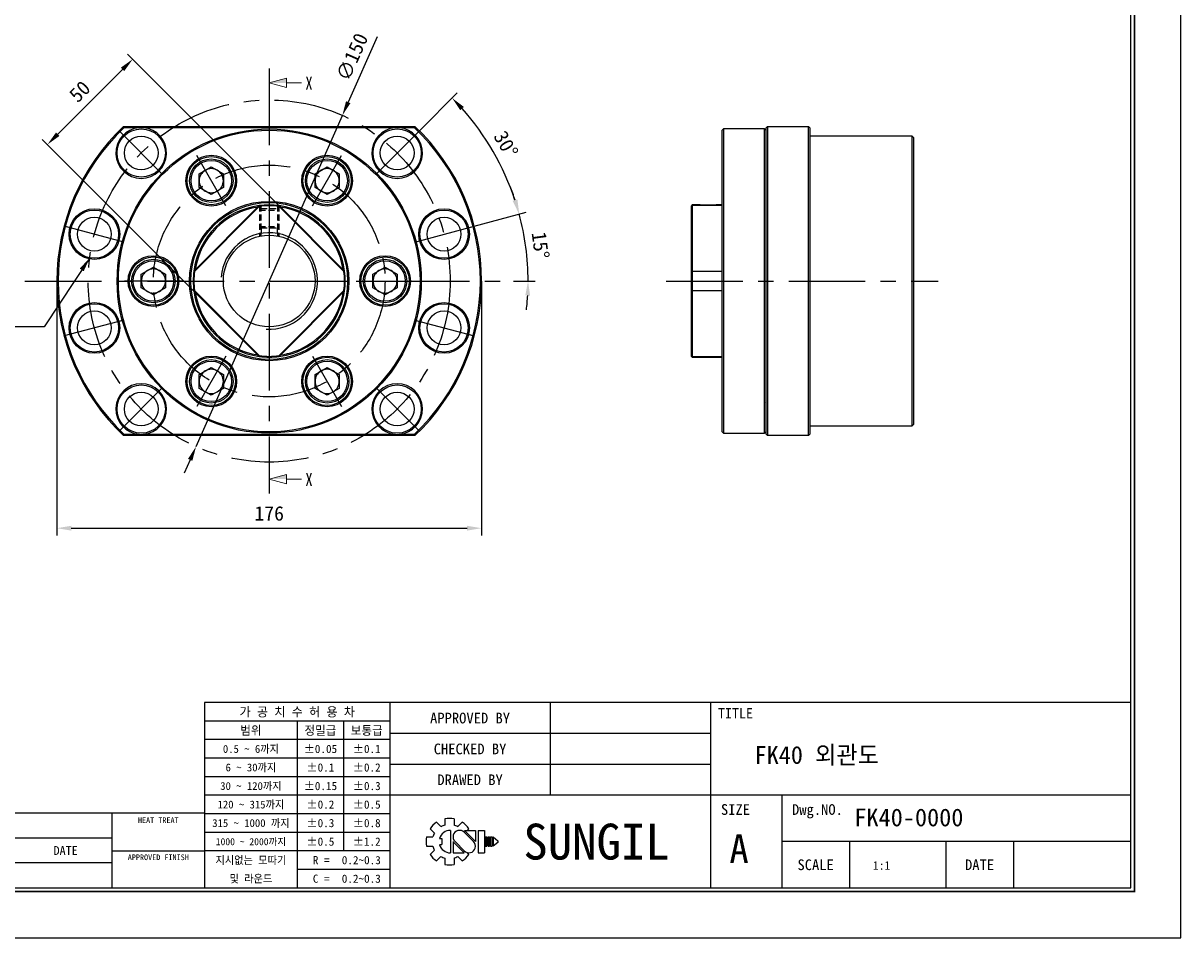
# Model space of a CAD drawing. Header units: millimetres. Extents: x 0 to 877, y 0 to 620.
# Tile 2 of 8: x 397 to 877, y 0 to 379. Entities that reach past the tile are written whole.
import ezdxf
from ezdxf.enums import TextEntityAlignment as Align

# ---------------------------------------------------------------- set-up
doc = ezdxf.new("R2010")
doc.units = ezdxf.units.MM
doc.linetypes.add('CENTER', pattern=[50.8, 31.75, -6.35, 6.35, -6.35])
doc.linetypes.add('DASHED', pattern=[0.75, 0.5, -0.25])
doc.layers.get('0').update_dxf_attribs({"linetype": 'CONTINUOUS'})
doc.layers.get('DEFPOINTS').update_dxf_attribs({"linetype": 'CONTINUOUS'})
for name, color, linetype in [('center', 1, 'CENTER'), ('hidden', 2, 'DASHED'), ('L1', 7, 'CONTINUOUS'), ('OUTLINE', 7, 'CONTINUOUS')]:
    doc.layers.add(name, color=color, linetype=linetype)
doc.dimstyles.get("Standard").update_dxf_attribs({"dimtxt": 6, "dimasz": 6, "dimexe": 3, "dimexo": 0, "dimgap": 3, "dimtad": 1, "dimdec": 3, "dimzin": 11, "dimdsep": 46, "dimtxsty": 'Standard', "dimcen": 0, "dimclrd": 5, "dimclre": 5, "dimclrt": 3, "dimadec": 0, "dimazin": 0, "dimtfac": 0.6, "dimtdec": 3, "dimtmove": 0, "dimatfit": 3, "dimfxl": 0, "dimtolj": 1, "dimtzin": 11, "dimarcsym": 0})

# ---------------------------------------------------------------- blocks, each defined once
blk = doc.blocks.new('표제란')
at = {"layer": 'L1', "color": 0}
for p, q in [((297, 0), (297, 210)), ((0, 0), (297, 0))]:
    blk.add_line(p, q, dxfattribs=at)
at = {"layer": 'L1'}
for p, q in [((290, 33), (160, 33)), ((160, 33), (160, 7)), ((186, 33), (186, 7)), ((208.5, 33), (208.5, 20)), ((231, 33), (231, 7)), ((186, 30.4), (160, 30.4)), ((173, 30.4), (173, 7)), ((179.5, 30.4), (179.5, 12.2)), ((186, 27.8), (160, 27.8)), ((231, 28.67), (186, 28.67)), ((186, 25.2), (160, 25.2)), ((231, 24.33), (186, 24.33)), ((186, 22.6), (160, 22.6)), ((186, 20), (160, 20)), ((290, 20), (186, 20)), ((241, 20), (241, 7)), ((160, 17.5), (62, 17.5)), ((147, 17.5), (147, 7)), ((186, 17.4), (160, 17.4)), ((193.7, 16.69), (193.7, 15.81)), ((195, 16.69), (195, 15.81)), ((186, 14.8), (160, 14.8)), ((191.63, 15.3), (192.25, 14.68)), ((192.55, 16.22), (193.17, 15.6)), ((194.5, 15.08), (194.5, 11.92)), ((195.52, 15.6), (196.14, 16.22)), ((197.74, 13.5), (196.41, 14.83)), ((198.02, 13.53), (196.47, 15.08)), ((196.47, 15.08), (198.02, 15.08)), ((196.84, 15.08), (197.06, 15.3)), ((198.02, 15.08), (198.02, 13.5)), ((198.39, 15.08), (198.39, 11.92)), ((198.39, 15.08), (199.26, 15.08)), ((199.26, 15.08), (199.26, 11.92)), ((147, 14), (62, 14)), ((191.15, 14.15), (192.03, 14.15)), ((191.15, 14.15), (192.03, 14.15)), ((192.98, 13.93), (193.28, 13.93)), ((192.98, 13.07), (193.28, 13.07)), ((193.28, 13.93), (193.28, 13.07)), ((194.86, 13.5), (194.86, 11.92)), ((194.86, 13.47), (196.42, 11.92)), ((195.14, 13.5), (196.47, 12.17)), ((199.41, 14.15), (199.41, 12.85)), ((199.41, 14.15), (199.62, 14.15)), ((199.62, 14.15), (199.62, 12.85)), ((199.78, 14.15), (199.78, 12.85)), ((199.78, 14.15), (199.99, 14.15)), ((199.99, 14.15), (199.99, 12.85)), ((200.14, 14.15), (200.14, 12.85)), ((200.14, 14.15), (200.36, 14.15)), ((200.36, 14.15), (200.36, 12.85)), ((200.51, 14.15), (200.51, 12.85)), ((200.51, 14.15), (201.16, 13.61)), ((201.16, 13.39), (200.51, 12.85)), ((201.16, 13.61), (201.16, 13.5)), ((201.16, 13.61), (201.16, 13.39)), ((201.16, 13.5), (201.16, 13.39)), ((290, 13.5), (241, 13.5)), ((250.5, 13.5), (250.5, 7)), ((264, 13.5), (264, 7)), ((273.5, 13.5), (273.5, 7)), ((147, 12.2), (160, 12.2)), ((186, 12.2), (160, 12.2)), ((191.15, 12.85), (192.03, 12.85)), ((191.63, 11.7), (192.25, 12.32)), ((192.55, 10.78), (193.17, 11.4)), ((194.86, 11.92), (196.42, 11.92)), ((195.52, 11.4), (196.14, 10.78)), ((196.79, 11.98), (197.06, 11.7)), ((198.39, 11.92), (199.26, 11.92)), ((199.41, 12.85), (199.62, 12.85)), ((199.78, 12.85), (199.99, 12.85)), ((200.14, 12.85), (200.36, 12.85)), ((147, 10.5), (62, 10.5)), ((193.7, 11.19), (193.7, 10.31)), ((195, 11.19), (195, 10.31)), ((186, 9.6), (173, 9.6))]:
    blk.add_line(p, q, dxfattribs=at)
at = {"layer": 'L1', "const_width": 0.25}
blk.add_lwpolyline([(290.5, 6.5), (290.5, 203.5), (10, 203.5), (10, 6.5)], close=True, dxfattribs=at)
at = {"layer": 'L1'}
blk.add_lwpolyline([(290, 7), (290, 203), (10.5, 203), (10.5, 7)], close=True, dxfattribs=at)
for centre, radius, start, end in [((194.35, 13.5), 3.26, 78.4943, 101.5057), ((194.35, 13.5), 3.26, 123.4943, 146.5057), ((194.35, 13.5), 2.4, 150.6872, 164.3128), ((194.5, 13.5), 1.58, 90, 164.0671), ((194.35, 13.5), 2.4, 105.6872, 119.3128), ((195.78, 14.16), 0.919, 43.2202, 225.8282), ((194.35, 13.5), 2.4, 60.6872, 74.3128), ((194.35, 13.5), 3.26, 33.4943, 56.5057), ((194.35, 13.5), 3.26, 168.4943, 191.5057), ((194.5, 13.5), 1.58, 195.9329, 270), ((197.1, 12.84), 0.919, 223.2202, 45.8282), ((194.35, 13.5), 3.26, 213.4943, 236.5057), ((194.35, 13.5), 2.4, 195.6872, 209.3128), ((194.35, 13.5), 2.4, 240.6872, 254.3128), ((194.35, 13.5), 2.4, 285.6872, 299.3128), ((194.35, 13.5), 3.26, 303.4943, 326.5057), ((194.35, 13.5), 3.26, 258.4943, 281.5057)]:
    blk.add_arc(centre, radius, start, end, dxfattribs=at)
for p in [(208.5, 28.67), (208.5, 24.33)]:
    blk.add_point(p, dxfattribs=at)
for s, height, p in [('가 공 치 수 허 용 차', 1.3, (173, 31.7)), ('APPROVED BY', 1.5, (197.25, 30.83)), ('TITLE', 1.444, (234.5, 31.5)), ('범위', 1.25, (166.5, 29.1)), ('정밀급', 1.25, (176.25, 29.1)), ('보통급', 1.25, (182.75, 29.1)), ('0.5 ~ 6까지', 1.1, (166.5, 26.5)), ('%%P0.05', 1.15, (176.25, 26.5)), ('%%P0.1', 1.15, (182.75, 26.5)), ('CHECKED BY', 1.5, (197.25, 26.5)), ('6 ~ 30까지', 1.1, (166.5, 23.9)), ('%%P0.1', 1.15, (176.25, 23.9)), ('%%P0.2', 1.15, (182.75, 23.9)), ('DRAWED BY', 1.5, (197.25, 22.17)), ('30 ~ 120까지', 1.1, (166.5, 21.3)), ('%%P0.15', 1.15, (176.25, 21.3)), ('%%P0.3', 1.15, (182.75, 21.3)), ('120 ~ 315까지', 1.1, (166.5, 18.7)), ('%%P0.2', 1.15, (176.25, 18.7)), ('%%P0.5', 1.15, (182.75, 18.7)), ('SIZE', 1.5, (234.5, 18)), ('Dwg.NO.', 1.5, (246, 18)), ('HEAT TREAT', 0.8, (153.5, 16.5)), ('315 ~ 1000 까지', 1.1, (166.5, 16.1)), ('%%P0.3', 1.15, (176.25, 16.1)), ('%%P0.8', 1.15, (182.75, 16.1)), ('SUNGIL', 5.032, (215, 13.5)), ('1000 ~ 2000까지', 0.99, (166.5, 13.49)), ('%%P0.5', 1.15, (176.25, 13.5)), ('%%P1.2', 1.15, (182.75, 13.5)), ('A', 4, (235, 12.5)), ('DATE', 1.25, (140.5, 12.25)), ('APPROVED FINISH', 0.8, (153.5, 11.3)), ('지시없는 모따기', 1.1, (166.5, 10.9)), ('R = ', 1.15, (176.75, 10.9)), ('SCALE', 1.5, (245.75, 10.25)), ('DATE', 1.5, (268.75, 10.25)), ('및 라운드', 1.1, (166.5, 8.3)), ('C = ', 1.15, (176.75, 8.3))]:
    blk.add_text(s, height=height, dxfattribs=at).set_placement(p, align=Align.MIDDLE_CENTER)
for tag, p in [('필렛', (179.25, 10.9)), ('모따기', (179.25, 8.3))]:
    blk.add_attdef(tag, text='', height=1.15, dxfattribs=at).set_placement(p, align=Align.MIDDLE_LEFT)
at = {"layer": 'OUTLINE', "ltscale": 0.5}
for tag, p, height in [('TITLE', (237.17, 24.41), 2.5), ('도번', (251.18, 15.64), 2.5), ('SCALE', (253.78, 9.55), 1.2), ('DATE', (277.02, 9.51), 1.2)]:
    blk.add_attdef(tag, p, '', height=height, dxfattribs=at)
blk = doc.blocks.new('*D167')
at = {"layer": 'DEFPOINTS', "color": 0}
for p in [(407.35, 328.63), (516.93, 289.76), (481.57, 254.41)]:
    blk.add_point(p, dxfattribs=at)
at = {"layer": 'OUTLINE', "color": 5, "lineweight": -2}
for p, q in [((516.93, 289.76), (440.58, 366.11)), ((438.46, 359.75), (411.59, 332.88)), ((481.57, 254.41), (405.22, 330.75))]:
    blk.add_line(p, q, dxfattribs=at)
at = {"layer": 'OUTLINE', "color": 5}
for points in [[(437.75, 360.45), (439.17, 359.04), (442.7, 363.99)], [(410.88, 333.58), (412.3, 332.17), (407.35, 328.63)]]:
    blk.add_solid(points, dxfattribs=at)
at = {"layer": 'OUTLINE', "color": 3, "insert": (420.73, 350.61), "char_height": 6, "attachment_point": 5, "rotation": 45}
blk.add_mtext('\\A1;50', dxfattribs=at)
blk = doc.blocks.new('*D168')
at = {"layer": 'DEFPOINTS', "color": 0}
for p in [(561.47, 334.31), (596.4, 317.39), (543.4, 316.24), (584.25, 294.86), (559.56, 288.25)]:
    blk.add_point(p, dxfattribs=at)
at = {"layer": 'OUTLINE', "color": 5, "lineweight": -2}
for p, q in [((561.47, 334.31), (577.17, 350.01)), ((584.25, 294.86), (605.69, 300.61))]:
    blk.add_line(p, q, dxfattribs=at)
blk.add_arc((499.25, 272.09), 107.2, 18.2074, 41.7926, dxfattribs=at)
at = {"layer": 'OUTLINE', "color": 5}
for points in [[(578.44, 342.84), (579.9, 344.21), (575.05, 347.89)], [(602.04, 305.87), (600.12, 305.29), (602.79, 299.83)]]:
    blk.add_solid(points, dxfattribs=at)
at = {"layer": 'OUTLINE', "color": 3, "insert": (597.35, 328.72), "char_height": 6, "attachment_point": 5, "rotation": 300}
blk.add_mtext('\\A1;30°', dxfattribs=at)
blk = doc.blocks.new('*D170')
at = {"layer": 'DEFPOINTS', "color": 0}
for p in [(584.25, 294.86), (559.56, 288.25), (606.12, 281.44), (398.05, 272.09), (600.45, 272.09)]:
    blk.add_point(p, dxfattribs=at)
at = {"layer": 'OUTLINE', "color": 5, "lineweight": -2}
for p, q in [((584.25, 294.86), (605.78, 300.63)), ((600.45, 272.09), (609.53, 272.09))]:
    blk.add_line(p, q, dxfattribs=at)
for start, end in [(18.2048, 21.4095), (0, 15), (353.5905, 356.7952)]:
    blk.add_arc((499.25, 272.09), 107.28, start, end, dxfattribs=at)
at = {"layer": 'OUTLINE', "color": 5}
for points in [[(602.12, 305.89), (600.2, 305.32), (602.88, 299.85)], [(605.37, 266.12), (607.36, 266.06), (606.53, 272.09)]]:
    blk.add_solid(points, dxfattribs=at)
at = {"layer": 'OUTLINE', "color": 3, "insert": (611.65, 286.88), "char_height": 6, "attachment_point": 5, "rotation": 277.5}
blk.add_mtext('\\A1;15°', dxfattribs=at)
blk = doc.blocks.new('*D171')
at = {"layer": 'DEFPOINTS', "color": 0}
for p in [(411.25, 272.09), (587.25, 272.09), (587.25, 169.69)]:
    blk.add_point(p, dxfattribs=at)
at = {"layer": 'OUTLINE', "color": 5, "lineweight": -2}
for p, q in [((411.25, 272.09), (411.25, 166.69)), ((587.25, 272.09), (587.25, 166.69)), ((417.25, 169.69), (581.25, 169.69))]:
    blk.add_line(p, q, dxfattribs=at)
at = {"layer": 'OUTLINE', "color": 5}
for points in [[(417.25, 170.69), (417.25, 168.69), (411.25, 169.69)], [(581.25, 170.69), (581.25, 168.69), (587.25, 169.69)]]:
    blk.add_solid(points, dxfattribs=at)
at = {"layer": 'OUTLINE', "color": 3, "insert": (499.25, 175.78), "char_height": 6, "attachment_point": 5}
blk.add_mtext('\\A1;176', dxfattribs=at)
blk = doc.blocks.new('*D172')
at = {"layer": 'DEFPOINTS', "color": 0}
for p in [(529.57, 340.68), (468.93, 203.49)]:
    blk.add_point(p, dxfattribs=at)
at = {"layer": 'OUTLINE', "color": 5, "lineweight": -2}
for p, q in [((543.96, 373.23), (532, 346.17)), ((468.93, 203.49), (529.57, 340.68)), ((466.5, 198), (464.07, 192.51))]:
    blk.add_line(p, q, dxfattribs=at)
at = {"layer": 'OUTLINE', "color": 5}
for points in [[(531.08, 346.57), (532.91, 345.77), (529.57, 340.68)], [(465.58, 198.41), (467.41, 197.6), (468.93, 203.49)]]:
    blk.add_solid(points, dxfattribs=at)
at = {"layer": 'OUTLINE', "color": 3, "insert": (533.63, 364.91), "char_height": 6, "attachment_point": 5, "rotation": 66.1517}
blk.add_mtext('\\A1;∅150', dxfattribs=at)

msp = doc.modelspace()

# ---------------------------------------------------------------- linework, layer by layer
at = {"layer": 'center'}
for p, q in [((499.249, 360.0856), (499.249, 184.0856)), ((455.0986, 316.2359), (437.0236, 334.311)), ((543.3994, 316.2359), (561.4744, 334.311)), ((481.249, 303.2625), (469.249, 324.0471)), ((517.249, 303.2625), (529.249, 324.0471)), ((438.9385, 288.2457), (414.2475, 294.8616)), ((559.5595, 288.2457), (584.2505, 294.8616)), ((398.049, 272.0856), (600.449, 272.0856)), ((463.249, 272.0856), (439.249, 272.0856)), ((535.249, 272.0856), (559.249, 272.0856)), ((663.7345, 272.0856), (776.4283, 272.0856)), ((438.9385, 255.9254), (414.2475, 249.3095)), ((559.5595, 255.9254), (584.2505, 249.3095)), ((481.249, 240.9087), (469.249, 220.124)), ((517.249, 240.9087), (529.249, 220.124)), ((455.0986, 227.9352), (437.0236, 209.8602)), ((543.3994, 227.9352), (561.4744, 209.8602))]:
    msp.add_line(p, q, dxfattribs=at)
for radius in [75, 48]:
    msp.add_circle((499.249, 272.0856), radius, dxfattribs=at)
at = {"layer": 'hidden', "color": 5, "ltscale": 5}
for p, q in [((495.249, 303.3306), (495.249, 290.6597)), ((503.249, 303.3306), (503.249, 290.6597))]:
    msp.add_line(p, q, dxfattribs=at)
at = {"layer": 'hidden', "ltscale": 5}
for p, q in [((495.849, 303.4015), (495.849, 290.7789)), ((502.649, 303.4015), (502.649, 290.7789)), ((495.849, 302.0856), (495.249, 301.4856)), ((495.249, 301.4856), (503.249, 301.4856)), ((495.849, 302.0856), (502.649, 302.0856)), ((502.649, 302.0856), (503.249, 301.4856)), ((495.249, 294.6856), (503.249, 294.6856)), ((495.249, 294.6856), (495.849, 294.0856)), ((495.849, 294.0856), (502.649, 294.0856)), ((495.949, 294.0856), (495.949, 291.8114)), ((502.549, 294.0856), (502.549, 291.8114)), ((502.649, 294.0856), (503.249, 294.6856))]:
    msp.add_line(p, q, dxfattribs=at)
at = {"layer": 'OUTLINE', "lineweight": 9}
for p, q in [((499.249, 354.146), (506.449, 356.0753)), ((506.449, 356.0753), (506.449, 352.2168)), ((499.249, 354.146), (506.449, 352.2168)), ((506.449, 354.146), (512.6397, 354.146)), ((499.249, 190.0059), (506.449, 191.9352)), ((506.449, 191.9352), (506.449, 188.0767)), ((499.249, 190.0059), (506.449, 188.0767)), ((506.449, 190.0059), (512.6397, 190.0059))]:
    msp.add_line(p, q, dxfattribs=at)
at = {"layer": 'OUTLINE'}
for p, q in [((438.8503, 336.0856), (559.6477, 336.0856)), ((705.7257, 336.0856), (705.7257, 208.0856)), ((705.7257, 336.0856), (722.7257, 336.0856)), ((722.7257, 208.0856), (722.7257, 336.0856)), ((445.3841, 335.5856), (439.0493, 335.5856)), ((551.4501, 335.5856), (447.0479, 335.5856)), ((559.4487, 335.5856), (553.1139, 335.5856)), ((687.5257, 335.0856), (687.0257, 334.5856)), ((687.0257, 209.5856), (687.0257, 334.5856)), ((704.5257, 335.0856), (687.5257, 335.0856)), ((687.5257, 335.0856), (687.5257, 209.0856)), ((705.0257, 334.5856), (704.5257, 335.0856)), ((704.5257, 217.526), (704.5257, 335.0856)), ((705.0257, 334.5856), (705.0257, 217.959)), ((705.2257, 208.5856), (705.2257, 335.5856)), ((723.2257, 335.5856), (723.2257, 208.5856)), ((765.7257, 332.0856), (723.2257, 332.0856)), ((766.2257, 331.5856), (765.7257, 332.0856)), ((765.7257, 212.0856), (765.7257, 332.0856)), ((766.2257, 331.5856), (766.2257, 212.5856)), ((470.249, 316.5415), (475.249, 319.4283)), ((475.249, 319.4283), (480.249, 316.5415)), ((518.249, 316.5415), (523.249, 319.4283)), ((523.249, 319.4283), (528.249, 316.5415)), ((705.2257, 319.6548), (705.0257, 319.6548)), ((470.249, 310.768), (470.249, 316.5415)), ((480.249, 316.5415), (480.249, 310.768)), ((518.249, 310.768), (518.249, 316.5415)), ((528.249, 316.5415), (528.249, 310.768)), ((475.249, 307.8813), (470.249, 310.768)), ((480.249, 310.768), (475.249, 307.8813)), ((523.249, 307.8813), (518.249, 310.768)), ((528.249, 310.768), (523.249, 307.8813)), ((705.0257, 307.6548), (705.2257, 307.6548)), ((468.0205, 276.2124), (495.1222, 303.3141)), ((495.2622, 303.0298), (468.3048, 276.0724)), ((530.1932, 276.0724), (503.2359, 303.0298)), ((503.3758, 303.3141), (530.4775, 276.2124)), ((674.5257, 303.5856), (674.2257, 303.2856)), ((674.2257, 303.0298), (674.2257, 303.2856)), ((674.2257, 276.0724), (674.2257, 303.0298)), ((677.8257, 303.5856), (674.5257, 303.5856)), ((674.5257, 303.5856), (674.5257, 303.3141)), ((674.5257, 303.3141), (674.5257, 276.2124)), ((687.0257, 303.3141), (674.5257, 303.3141)), ((677.9162, 303.5856), (684.5352, 303.5856)), ((687.0257, 303.5856), (684.5832, 303.5856)), ((446.249, 274.9723), (451.249, 277.8591)), ((446.249, 269.1988), (446.249, 274.9723)), ((451.249, 277.8591), (456.249, 274.9723)), ((456.249, 274.9723), (456.249, 269.1988)), ((542.249, 274.9723), (547.249, 277.8591)), ((542.249, 269.1988), (542.249, 274.9723)), ((547.249, 277.8591), (552.249, 274.9723)), ((552.249, 274.9723), (552.249, 269.1988)), ((674.2257, 268.0987), (674.2257, 276.0724)), ((674.5257, 276.2124), (674.5257, 267.9587)), ((674.5257, 276.2124), (687.0257, 276.2124)), ((705.2257, 278.0856), (705.0257, 278.0856)), ((451.249, 266.3121), (446.249, 269.1988)), ((456.249, 269.1988), (451.249, 266.3121)), ((547.249, 266.3121), (542.249, 269.1988)), ((552.249, 269.1988), (547.249, 266.3121)), ((495.1222, 240.8571), (468.0205, 267.9587)), ((468.3048, 268.0987), (495.2622, 241.1413)), ((503.2359, 241.1413), (530.1932, 268.0987)), ((530.4775, 267.9587), (503.3758, 240.8571)), ((674.2257, 241.1413), (674.2257, 268.0987)), ((687.0257, 267.9587), (674.5257, 267.9587)), ((674.5257, 267.9587), (674.5257, 240.8571)), ((705.0257, 266.0856), (705.2257, 266.0856)), ((674.2257, 240.8856), (674.2257, 241.1413)), ((674.2257, 240.8856), (674.5257, 240.5856)), ((674.5257, 240.8571), (687.0257, 240.8571)), ((674.5257, 240.8571), (674.5257, 240.5856)), ((674.5257, 240.5856), (687.0257, 240.5856)), ((470.249, 233.4031), (475.249, 236.2899)), ((475.249, 236.2899), (480.249, 233.4031)), ((518.249, 233.4031), (523.249, 236.2899)), ((523.249, 236.2899), (528.249, 233.4031)), ((705.2257, 236.5164), (705.0257, 236.5164)), ((470.249, 227.6296), (470.249, 233.4031)), ((480.249, 233.4031), (480.249, 227.6296)), ((518.249, 227.6296), (518.249, 233.4031)), ((528.249, 233.4031), (528.249, 227.6296)), ((475.249, 224.7429), (470.249, 227.6296)), ((480.249, 227.6296), (475.249, 224.7429)), ((523.249, 224.7429), (518.249, 227.6296)), ((528.249, 227.6296), (523.249, 224.7429)), ((705.0257, 224.5164), (705.2257, 224.5164)), ((704.5257, 209.0856), (704.5257, 217.526)), ((705.0257, 217.959), (705.0257, 209.5856)), ((723.2257, 212.0856), (765.7257, 212.0856)), ((765.7257, 212.0856), (766.2257, 212.5856)), ((559.6477, 208.0856), (438.8503, 208.0856)), ((439.0493, 208.5856), (445.3841, 208.5856)), ((447.0479, 208.5856), (551.4501, 208.5856)), ((553.1139, 208.5856), (559.4487, 208.5856)), ((687.0257, 209.5856), (687.5257, 209.0856)), ((687.5257, 209.0856), (704.5257, 209.0856)), ((704.5257, 209.0856), (705.0257, 209.5856)), ((722.7257, 208.0856), (705.7257, 208.0856))]:
    msp.add_line(p, q, dxfattribs=at)
for centre, radius in [((446.216, 325.1186), 10), ((499.249, 272.0856), 63), ((499.249, 272.0856), 62.5), ((446.216, 325.1186), 7), ((552.282, 325.1186), 10), ((552.282, 325.1186), 7), ((475.249, 313.6548), 10.5), ((475.249, 313.6548), 10), ((475.249, 313.6548), 9), ((475.249, 313.6548), 8.4), ((523.249, 313.6548), 10.5), ((523.249, 313.6548), 10), ((523.249, 313.6548), 9), ((523.249, 313.6548), 8.4), ((499.249, 272.0856), 33), ((499.249, 272.0856), 32.5), ((426.8046, 291.497), 10.5), ((426.8046, 291.497), 10), ((426.8046, 291.497), 7), ((571.6934, 291.497), 10.5), ((571.6934, 291.497), 10), ((571.6934, 291.497), 7), ((499.249, 272.0856), 19), ((451.249, 272.0856), 10.5), ((451.249, 272.0856), 10), ((451.249, 272.0856), 9), ((451.249, 272.0856), 8.4), ((547.249, 272.0856), 10.5), ((547.249, 272.0856), 10), ((547.249, 272.0856), 9), ((547.249, 272.0856), 8.4), ((426.8046, 252.6741), 10.5), ((426.8046, 252.6741), 10), ((426.8046, 252.6741), 7), ((571.6934, 252.6741), 10.5), ((571.6934, 252.6741), 10), ((571.6934, 252.6741), 7), ((475.249, 230.5164), 10.5), ((475.249, 230.5164), 10), ((523.249, 230.5164), 10.5), ((523.249, 230.5164), 10), ((475.249, 230.5164), 9), ((475.249, 230.5164), 8.4), ((523.249, 230.5164), 9), ((523.249, 230.5164), 8.4), ((446.216, 219.0526), 10), ((446.216, 219.0526), 7), ((552.282, 219.0526), 10), ((552.282, 219.0526), 7)]:
    msp.add_circle(centre, radius, dxfattribs=at)
for centre, radius, start, end in [((499.249, 272.0856), 88, 133.341758, 226.658242), ((499.249, 272.0856), 88, 313.341758, 46.658242), ((499.249, 272.0856), 87.5, 133.4717, 226.5283), ((446.216, 325.1186), 10.5, 94.544335, 85.455665), ((552.282, 325.1186), 10.5, 94.544335, 85.455665), ((499.249, 272.0856), 87.5, 313.4717, 46.5283), ((475.249, 313.6548), 5, 120, 180), ((475.249, 313.6548), 5, 60, 120), ((475.249, 313.6548), 5, 0, 60), ((523.249, 313.6548), 5, 120, 180), ((523.249, 313.6548), 5, 60, 120), ((523.249, 313.6548), 5, 0, 60), ((475.249, 313.6548), 5, 180, 240), ((475.249, 313.6548), 5, 300, 0), ((523.249, 313.6548), 5, 180, 240), ((523.249, 313.6548), 5, 300, 0), ((475.249, 313.6548), 5, 240, 300), ((523.249, 313.6548), 5, 240, 300), ((499.249, 272.0856), 31.5, 97.528005, 172.471995), ((499.249, 272.0856), 31, 98.750679, 171.249321), ((499.249, 272.0856), 31.5, 82.471995, 97.528005), ((499.249, 272.0856), 31.2, 82.658462, 97.341538), ((499.249, 272.0856), 31.5, 7.528005, 82.471995), ((499.249, 272.0856), 31, 8.750679, 81.249321), ((451.249, 272.0856), 5, 120, 180), ((451.249, 272.0856), 5, 60, 120), ((451.249, 272.0856), 5, 0, 60), ((499.249, 272.0856), 31.5, 172.471995, 187.528005), ((499.249, 272.0856), 31.2, 172.658462, 187.341538), ((499.249, 272.0856), 31.2, 352.658462, 7.341538), ((499.249, 272.0856), 31.5, 352.471995, 7.528005), ((547.249, 272.0856), 5, 120, 180), ((547.249, 272.0856), 5, 60, 120), ((547.249, 272.0856), 5, 0, 60), ((451.249, 272.0856), 5, 180, 240), ((451.249, 272.0856), 5, 300, 0), ((547.249, 272.0856), 5, 180, 240), ((547.249, 272.0856), 5, 300, 0), ((451.249, 272.0856), 5, 240, 300), ((499.249, 272.0856), 31.5, 187.528005, 262.471995), ((499.249, 272.0856), 31, 188.750679, 261.249321), ((499.249, 272.0856), 31, 300, 351.249321), ((499.249, 272.0856), 31.5, 300, 352.471995), ((547.249, 272.0856), 5, 240, 300), ((499.249, 272.0856), 31.5, 277.528005, 300), ((499.249, 272.0856), 31, 278.750679, 300), ((499.249, 272.0856), 31.5, 262.471995, 277.528005), ((499.249, 272.0856), 31.2, 262.658462, 277.341538), ((475.249, 230.5164), 5, 60, 120), ((523.249, 230.5164), 5, 60, 120), ((475.249, 230.5164), 5, 120, 180), ((475.249, 230.5164), 5, 180, 240), ((475.249, 230.5164), 5, 0, 60), ((475.249, 230.5164), 5, 300, 0), ((523.249, 230.5164), 5, 120, 180), ((523.249, 230.5164), 5, 180, 240), ((523.249, 230.5164), 5, 0, 60), ((523.249, 230.5164), 5, 300, 0), ((446.216, 219.0526), 10.5, 274.544335, 265.455665), ((475.249, 230.5164), 5, 240, 300), ((523.249, 230.5164), 5, 240, 300), ((552.282, 219.0526), 10.5, 274.544335, 265.455665), ((704.6257, 222.1164), 0.6, 311.810315, 0)]:
    msp.add_arc(centre, radius, start, end, dxfattribs=at)
at = {"layer": 'OUTLINE', "color": 5}
msp.add_arc((499.249, 272.0856), 20, 266.44645, 175.447856, dxfattribs=at)
at = {"layer": 'OUTLINE'}
for points in [[(438.8503, 336.0856), (438.9166, 335.9189), (438.9829, 335.7522), (439.0493, 335.5856)], [(559.6477, 336.0856), (559.5814, 335.9189), (559.5151, 335.7522), (559.4487, 335.5856)], [(705.7257, 336.0856), (705.559, 335.9189), (705.3923, 335.7522), (705.2257, 335.5856)], [(722.7257, 336.0856), (722.8924, 335.9189), (723.059, 335.7522), (723.2257, 335.5856)], [(447.0479, 335.5856), (446.4933, 335.6076), (445.9387, 335.6076), (445.3841, 335.5856)], [(553.1139, 335.5856), (552.5593, 335.6076), (552.0047, 335.6076), (551.4501, 335.5856)], [(495.1222, 303.3141), (495.1689, 303.2194), (495.2156, 303.1246), (495.2622, 303.0298)], [(503.3758, 303.3141), (503.3291, 303.2194), (503.2824, 303.1246), (503.2359, 303.0298)], [(674.5257, 303.3141), (674.4257, 303.2194), (674.3257, 303.1246), (674.2257, 303.0298)], [(468.0205, 276.2124), (468.1152, 276.1657), (468.21, 276.119), (468.3048, 276.0724)], [(530.4775, 276.2124), (530.3828, 276.1657), (530.288, 276.119), (530.1932, 276.0724)], [(674.5257, 276.2124), (674.4257, 276.1657), (674.3257, 276.119), (674.2257, 276.0724)], [(468.3048, 268.0987), (468.21, 268.0521), (468.1152, 268.0055), (468.0205, 267.9587)], [(530.4775, 267.9587), (530.3828, 268.0055), (530.288, 268.0521), (530.1932, 268.0987)], [(674.5257, 267.9587), (674.4257, 268.0055), (674.3257, 268.0521), (674.2257, 268.0987)], [(495.1222, 240.8571), (495.1689, 240.9518), (495.2156, 241.0465), (495.2622, 241.1413)], [(503.3758, 240.8571), (503.3291, 240.9518), (503.2824, 241.0465), (503.2359, 241.1413)], [(674.5257, 240.8571), (674.4257, 240.9518), (674.3257, 241.0465), (674.2257, 241.1413)], [(439.0493, 208.5856), (438.9829, 208.4189), (438.9166, 208.2523), (438.8503, 208.0856)], [(445.3841, 208.5856), (445.9387, 208.5636), (446.4933, 208.5636), (447.0479, 208.5856)], [(551.4501, 208.5856), (552.0047, 208.5636), (552.5593, 208.5636), (553.1139, 208.5856)], [(559.6477, 208.0856), (559.5814, 208.2523), (559.5151, 208.4189), (559.4487, 208.5856)], [(705.7257, 208.0856), (705.559, 208.2523), (705.3923, 208.4189), (705.2257, 208.5856)], [(723.2257, 208.5856), (723.059, 208.4189), (722.8924, 208.2523), (722.7257, 208.0856)]]:
    msp.add_open_spline(points, degree=3, dxfattribs=at)
for points, knots in [([(678.3497, 303.5333), (678.1786, 303.549), (678.049, 303.5621), (677.9159, 303.5759), (677.8819, 303.5795), (677.837, 303.5843), (677.8257, 303.5856), (677.8257, 303.5856)], [0, 0, 0, 0, 0.5, 0.5, 0.75, 0.75, 1, 1, 1, 1]), ([(684.1016, 303.5333), (684.0335, 303.5257), (683.9576, 303.5174), (683.7891, 303.4999), (683.6967, 303.4906), (683.4018, 303.463), (683.1797, 303.4444), (682.678, 303.4104), (682.4072, 303.3958), (681.9789, 303.3804), (681.8306, 303.3763), (681.5315, 303.3708), (681.3818, 303.3695), (680.9322, 303.3693), (680.6276, 303.375), (680.0542, 303.3953), (679.7782, 303.4101), (679.4037, 303.4354), (679.285, 303.4443), (679.0596, 303.4627), (678.9524, 303.4721), (678.6555, 303.4999), (678.4881, 303.5178), (678.3497, 303.5333)], [0, 0, 0, 0, 0.0625, 0.0625, 0.125, 0.125, 0.25, 0.25, 0.375, 0.375, 0.4375, 0.4375, 0.5, 0.5, 0.625, 0.625, 0.75, 0.75, 0.8125, 0.8125, 0.875, 0.875, 1, 1, 1, 1]), ([(684.5832, 303.581), (684.5837, 303.5811), (684.5851, 303.5811), (684.3053, 303.5519), (684.1028, 303.5334), (684.1016, 303.5333)], [0, 0, 0, 0, 0.39988049, 0.99645543, 1, 1, 1, 1])]:
    msp.add_open_spline(points, degree=3, knots=knots, dxfattribs=at)
at = {"layer": 'OUTLINE', "lineweight": 9}
for points in [[(499.249, 354.146), (506.449, 356.0753), (506.449, 354.146)], [(499.249, 190.0059), (506.449, 191.9352), (506.449, 190.0059)]]:
    msp.add_solid(points, dxfattribs=at)

# ---------------------------------------------------------------- block references
at = {"layer": 'OUTLINE'}
ref = msp.add_blockref('표제란', (0, 0), dxfattribs=dict(at, xscale=2.953012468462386, yscale=2.953012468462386, zscale=2.953012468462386))
ref.add_attrib('SCALE', '1:1', (749.4187, 28.2087), dxfattribs={"ltscale": 0.5, "height": 3.54361})
ref.add_attrib('도번', 'FK40-0000', (741.7411, 46.1923), dxfattribs={"ltscale": 0.5, "height": 7.38253})
ref.add_attrib('TITLE', 'FK40 외관도', (700.3533, 72.0709), dxfattribs={"ltscale": 0.5, "height": 7.38253})
ref.add_attrib('필렛', '0.2~0.3', dxfattribs={"layer": 'L1', "height": 3.39596}).set_placement((529.3275, 32.1878), align=Align.MIDDLE_LEFT)
ref.add_attrib('모따기', '0.2~0.3', dxfattribs={"layer": 'L1', "height": 3.39596}).set_placement((529.3275, 24.51), align=Align.MIDDLE_LEFT)

# ---------------------------------------------------------------- texts
at = {"lineweight": 9, "width": 0.8}
for p in [(514.2645, 351.3104), (514.2645, 187.1703)]:
    msp.add_text('X', height=5.4, dxfattribs=at).set_placement(p)

# ---------------------------------------------------------------- dimensions: what is measured, and where the dimension line sits
at = {"layer": 'OUTLINE'}
dim = msp.add_diameter_dim_2p(p1=(468.9252, 203.4892), p2=(529.5728, 340.682), dimstyle='Standard', dxfattribs=at)
dim.commit()
dim.dimension.update_dxf_attribs({"geometry": '*D172', "text_midpoint": (533.629, 364.9051)})
dim = msp.add_aligned_dim(p1=(516.9267, 289.7632), p2=(481.5713, 254.4079), distance=-104.9709, dimstyle='Standard', dxfattribs=at)
dim.commit()
dim.dimension.update_dxf_attribs({"geometry": '*D167', "text_midpoint": (420.7271, 350.6075)})
for base, line1, line2, picture, middle in [((596.4028, 317.3891), ((559.5595, 288.2457), (584.2505, 294.8616)), ((543.3994, 316.2359), (561.4744, 334.311)), '*D168', (597.3465, 328.7222)), ((606.1247, 281.436), ((398.049, 272.0856), (600.449, 272.0856)), ((559.5595, 288.2457), (584.2505, 294.8616)), '*D170', (611.6469, 286.883))]:
    dim = msp.add_angular_dim_2l(base=base, line1=line1, line2=line2, dimstyle='Standard', dxfattribs=at)
    dim.commit()
    dim.dimension.update_dxf_attribs({"geometry": picture, "text_midpoint": middle})
dim = msp.add_linear_dim(base=(587.249, 169.6943), p1=(411.249, 272.0856), p2=(587.249, 272.0856), dimstyle='Standard', dxfattribs=at)
dim.commit()
dim.dimension.update_dxf_attribs({"geometry": '*D171', "text_midpoint": (499.249, 175.7782)})

# ---------------------------------------------------------------- leaders
at = {"layer": 'OUTLINE', "annotation_type": 0, "has_hookline": 1, "hookline_direction": 1, "text_width": 40.8328}
msp.add_leader([(424.8661, 281.6867), (405.9779, 253.0969), (399.9779, 253.0969)], dimstyle='Standard', dxfattribs=at)

doc.saveas('drawing.dxf')
